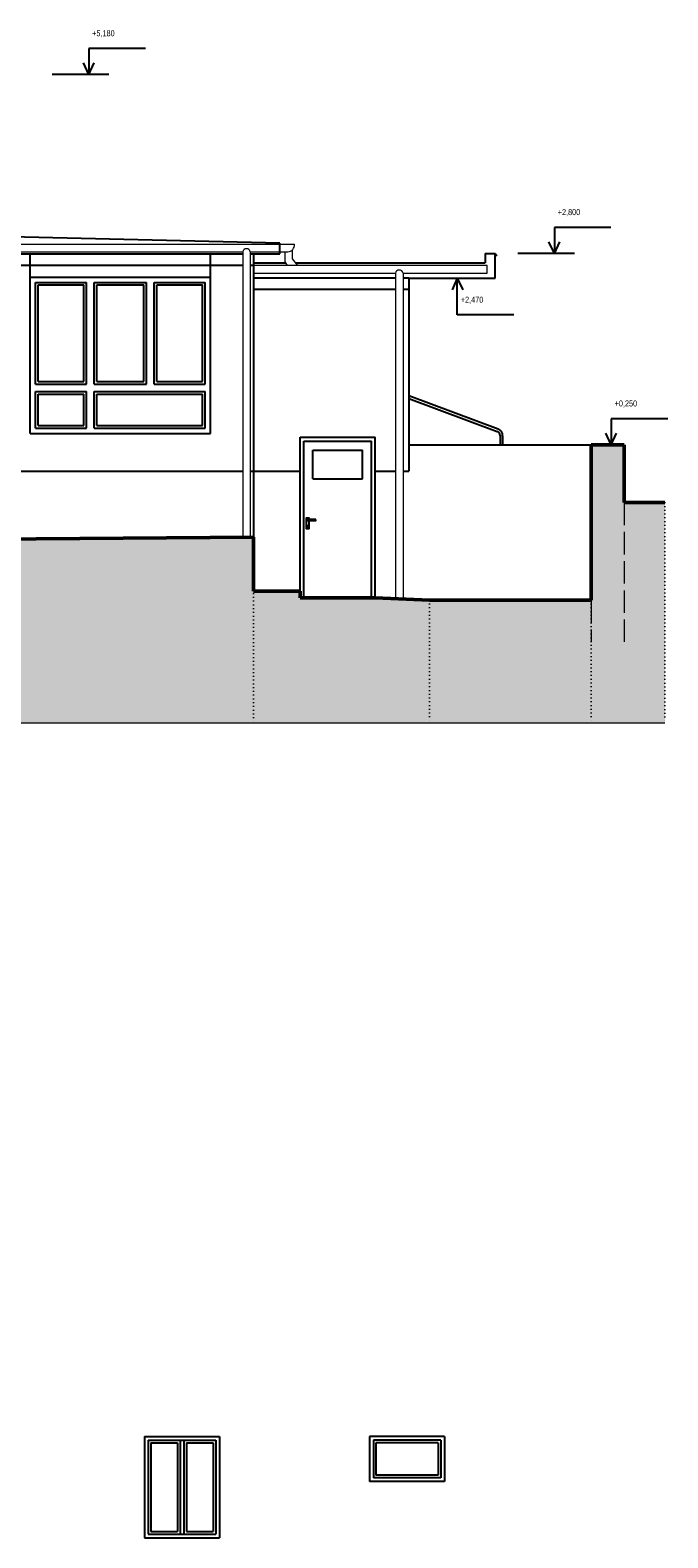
# Model space of a CAD drawing. Header units: millimetres. Extents: x -102573 to 74941, y -50927 to -14280.
# Tile 7 of 16: x -37156 to -28657, y -49877 to -29784. Entities that reach past the tile are written whole.
import ezdxf

# ---------------------------------------------------------------- set-up
doc = ezdxf.new("R2010")
doc.units = ezdxf.units.MM
doc.linetypes.add('Carkovana 2x_1', pattern=[390, 300, -90])
doc.linetypes.add('JIS_08_37', pattern=[50, 0, -50])
doc.layers.add('XR$1$POHLEDY - STÁVAJÍCÍ_1', color=7, linetype='Continuous', lineweight=25)

msp = doc.modelspace()

# ---------------------------------------------------------------- hatches: boundary and pattern name
at = {"layer": 'XR$1$POHLEDY - STÁVAJÍCÍ_1', "linetype": 'Continuous', "lineweight": 25}
h = msp.add_hatch(dxfattribs=at)
h.set_pattern_fill('VZOR', color=8, scale=33000, style=0, pattern_type=2)
h.set_pattern_definition([(0, (66000, 66000), (33000, 33000), [33000, -33000]), (90, (66000, 66000), (-33000, 33000), [33000, -33000])])
h.paths.add_polyline_path([(-32109, -33240), (-32187, -33240), (-32187, -35660), (-32109, -35660)], flags=0)
at = {"layer": 'XR$1$POHLEDY - STÁVAJÍCÍ_1', "linetype": 'Continuous', "lineweight": 13}
msp.add_hatch(color=253, dxfattribs=at).paths.add_polyline_path([(-29239, -37934), (-29239, -35310), (-29679, -35310), (-29679, -37934)])
at = {"layer": 'XR$1$POHLEDY - STÁVAJÍCÍ_1', "linetype": 'Carkovana 2x_1', "lineweight": 50}
msp.add_hatch(color=254, dxfattribs=at).paths.add_polyline_path([(-50887, -39020), (-28697, -39020), (-28697, -36080), (-29239, -36080), (-29239, -37934), (-29679, -37934), (-29679, -37380), (-31835, -37380), (-32559, -37350), (-33559, -37350), (-33559, -37260), (-34179, -37260), (-34179, -36540), (-46304, -36640), (-50887, -37270)])

# ---------------------------------------------------------------- linework, layer by layer
at = {"layer": 'XR$1$POHLEDY - STÁVAJÍCÍ_1', "color": 96, "linetype": 'Continuous', "lineweight": 25}
for p, q in [((-35621, -30029), (-36375, -30029)), ((-36375, -30029), (-36375, -30376)), ((-36375, -30376), (-36447, -30220)), ((-36375, -30376), (-36304, -30220)), ((-36107, -30376), (-36862, -30376)), ((-29416, -32412), (-30170, -32412)), ((-30170, -32412), (-30170, -32760)), ((-30170, -32760), (-30242, -32603)), ((-30170, -32760), (-30099, -32603)), ((-29902, -32760), (-30657, -32760)), ((-31463, -33090), (-31534, -33247)), ((-31463, -33580), (-31463, -33090)), ((-31463, -33090), (-31391, -33247)), ((-30708, -33580), (-31463, -33580)), ((-29412, -35310), (-29484, -35154)), ((-28657, -34962), (-29412, -34962)), ((-29412, -34962), (-29412, -35310)), ((-29412, -35310), (-29340, -35154))]:
    msp.add_line(p, q, dxfattribs=at)
at = {"layer": 'XR$1$POHLEDY - STÁVAJÍCÍ_1', "color": 7, "linetype": 'Continuous', "lineweight": 25}
for p, q in [((-33829, -32621), (-37759, -32530)), ((-33829, -32765), (-33829, -32621)), ((-46160, -32765), (-34322, -32765)), ((-37154, -35160), (-37154, -32765)), ((-34754, -35160), (-34754, -32765)), ((-34222, -32765), (-33829, -32765)), ((-34179, -32765), (-34179, -35660)), ((-34179, -32885), (-33752, -32885)), ((-34179, -32885), (-34179, -32920)), ((-33611, -32885), (-31094, -32885)), ((-31094, -32760), (-31094, -32885)), ((-31094, -32760), (-30959, -32760)), ((-30959, -33090), (-30959, -32760)), ((-30959, -32760), (-30935, -32791)), ((-37154, -33075), (-34754, -33075)), ((-37084, -34500), (-37084, -33145)), ((-37084, -33145), (-36404, -33145)), ((-36404, -34500), (-36404, -33145)), ((-36304, -33145), (-35604, -33145)), ((-36304, -34500), (-36304, -33145)), ((-35604, -34500), (-35604, -33145)), ((-35504, -33145), (-34824, -33145)), ((-35504, -34500), (-35504, -33145)), ((-34824, -34500), (-34824, -33145)), ((-32287, -33090), (-34179, -33090)), ((-32109, -33090), (-32187, -33090)), ((-32109, -33090), (-30959, -33090)), ((-32109, -33090), (-32109, -35310)), ((-37049, -34465), (-37049, -33180)), ((-37049, -33180), (-36439, -33180)), ((-36439, -34465), (-36439, -33180)), ((-36269, -34465), (-36269, -33180)), ((-36269, -33180), (-35639, -33180)), ((-35639, -34465), (-35639, -33180)), ((-35469, -34465), (-35469, -33180)), ((-35469, -33180), (-34859, -33180)), ((-34859, -34465), (-34859, -33180)), ((-37084, -34500), (-36404, -34500)), ((-37049, -34465), (-36439, -34465)), ((-36304, -34500), (-35604, -34500)), ((-36269, -34465), (-35639, -34465)), ((-35504, -34500), (-34824, -34500)), ((-35469, -34465), (-34859, -34465)), ((-37084, -35090), (-37084, -34600)), ((-37084, -34600), (-36404, -34600)), ((-37049, -35055), (-37049, -34635)), ((-37049, -34635), (-36439, -34635)), ((-36439, -35055), (-36439, -34635)), ((-36404, -35090), (-36404, -34600)), ((-36304, -34600), (-34824, -34600)), ((-36304, -35090), (-36304, -34600)), ((-36269, -34635), (-34859, -34635)), ((-36269, -35055), (-36269, -34635)), ((-34859, -35055), (-34859, -34635)), ((-34824, -35090), (-34824, -34600)), ((-32109, -34653), (-30917, -35098)), ((-32109, -34691), (-30931, -35131)), ((-37154, -35160), (-34754, -35160)), ((-37084, -35090), (-36404, -35090)), ((-37049, -35055), (-36439, -35055)), ((-36304, -35090), (-34824, -35090)), ((-36269, -35055), (-34859, -35055)), ((-33559, -35210), (-32559, -35210)), ((-33559, -37350), (-33559, -35210)), ((-33509, -35260), (-32609, -35260)), ((-33509, -37350), (-33509, -35260)), ((-32609, -37350), (-32609, -35260)), ((-32559, -37350), (-32559, -35210)), ((-32109, -35310), (-32109, -35660)), ((-32109, -35310), (-29679, -35310)), ((-30894, -35189), (-30894, -35310)), ((-30859, -35189), (-30859, -35310)), ((-33389, -35380), (-32729, -35380)), ((-33389, -35763), (-33389, -35380)), ((-32729, -35763), (-32729, -35380)), ((-46160, -35660), (-34322, -35660)), ((-34222, -35660), (-33559, -35660)), ((-34179, -35660), (-34179, -36540)), ((-33389, -35763), (-32729, -35763)), ((-32559, -35660), (-32287, -35660)), ((-32187, -35660), (-32109, -35660)), ((-35632, -48527), (-35632, -49877)), ((-35632, -48527), (-34632, -48527)), ((-35582, -48577), (-35582, -49827)), ((-35582, -48577), (-34682, -48577)), ((-35547, -48612), (-35547, -49792)), ((-35547, -48612), (-35192, -48612)), ((-35192, -48612), (-35192, -49792)), ((-35157, -48577), (-35157, -49827)), ((-35107, -48577), (-35107, -49827)), ((-35072, -48612), (-34717, -48612)), ((-35072, -48612), (-35072, -49792)), ((-34717, -48612), (-34717, -49792)), ((-34682, -48577), (-34682, -49827)), ((-34632, -48527), (-34632, -49877)), ((-32632, -48527), (-32632, -49127)), ((-31632, -48527), (-32632, -48527)), ((-32582, -48577), (-32582, -49077)), ((-31682, -48577), (-32582, -48577)), ((-32547, -48612), (-32547, -49042)), ((-31717, -48612), (-32547, -48612)), ((-31717, -48612), (-31717, -49042)), ((-31682, -48577), (-31682, -49077)), ((-31632, -48527), (-31632, -49127)), ((-31632, -49127), (-32632, -49127)), ((-31682, -49077), (-32582, -49077)), ((-31717, -49042), (-32547, -49042)), ((-35582, -49827), (-34682, -49827)), ((-35547, -49792), (-35192, -49792)), ((-35072, -49792), (-34717, -49792)), ((-35632, -49877), (-34632, -49877))]:
    msp.add_line(p, q, dxfattribs=at)
at = {"layer": 'XR$1$POHLEDY - STÁVAJÍCÍ_1', "color": 176, "linetype": 'Continuous', "lineweight": 13}
for p, q in [((-46849, -32637), (-33634, -32637)), ((-46160, -32737), (-34322, -32737)), ((-34322, -32737), (-34322, -36541)), ((-34222, -32737), (-33723, -32737)), ((-34222, -32737), (-34222, -36541)), ((-33764, -32737), (-33764, -32873)), ((-33664, -32715), (-33664, -32832)), ((-31065, -32921), (-34179, -32921)), ((-33764, -32873), (-33732, -32921)), ((-33664, -32832), (-33591, -32921)), ((-31065, -33021), (-31065, -32921)), ((-34179, -33021), (-32287, -33021)), ((-32287, -33021), (-32287, -37365)), ((-32187, -33021), (-31065, -33021)), ((-32187, -33021), (-32187, -37365))]:
    msp.add_line(p, q, dxfattribs=at)
at = {"layer": 'XR$1$POHLEDY - STÁVAJÍCÍ_1', "color": 8, "linetype": 'Continuous', "lineweight": 25}
for p, q in [((-46160, -32915), (-34322, -32915)), ((-34222, -32915), (-34179, -32915)), ((-32287, -33240), (-34179, -33240)), ((-32109, -33240), (-32187, -33240))]:
    msp.add_line(p, q, dxfattribs=at)
at = {"layer": 'XR$1$POHLEDY - STÁVAJÍCÍ_1', "color": 7, "linetype": 'Continuous', "lineweight": 50}
for p, q in [((-29679, -35310), (-29239, -35310)), ((-29679, -37380), (-29679, -35310)), ((-29239, -35310), (-29239, -36080)), ((-29239, -36080), (-28697, -36080)), ((-46304, -36640), (-34179, -36540)), ((-34179, -36540), (-34179, -37260)), ((-34179, -37260), (-33559, -37260)), ((-33559, -37260), (-33559, -37350)), ((-33559, -37350), (-32559, -37350)), ((-33559, -37350), (-32559, -37350)), ((-31835, -37380), (-32559, -37350)), ((-31835, -37380), (-29679, -37380))]:
    msp.add_line(p, q, dxfattribs=at)
at = {"layer": 'XR$1$POHLEDY - STÁVAJÍCÍ_1', "color": 7, "linetype": 'Carkovana 2x_1', "lineweight": 13}
for p, q in [((-29239, -36080), (-29239, -37934)), ((-29679, -37380), (-29679, -37934))]:
    msp.add_line(p, q, dxfattribs=at)
at = {"layer": 'XR$1$POHLEDY - STÁVAJÍCÍ_1', "color": 5, "linetype": 'JIS_08_37', "lineweight": 13}
for p, q in [((-28697, -36080), (-28697, -39020)), ((-34179, -36540), (-34179, -39020)), ((-31835, -37380), (-31835, -39020)), ((-29679, -37380), (-29679, -39020))]:
    msp.add_line(p, q, dxfattribs=at)
at = {"layer": 'XR$1$POHLEDY - STÁVAJÍCÍ_1', "color": 5, "linetype": 'Continuous', "lineweight": 13}
msp.add_line((-28697, -39020), (-50887, -39020), dxfattribs=at)
at = {"layer": 'XR$1$POHLEDY - STÁVAJÍCÍ_1', "color": 7, "linetype": 'Continuous', "lineweight": 25}
msp.add_lwpolyline([(-33438, -36304), (-33438, -36289), (-33479, -36289), (-33479, -36427), (-33438, -36427), (-33438, -36318)], dxfattribs=at)
msp.add_lwpolyline([(-33350, -36304), (-33463, -36304), (-33463, -36318), (-33350, -36318), (-33350, -36304)], close=True, dxfattribs=at)
msp.add_circle((-33458, -36395), 8.3, dxfattribs=at)
at = {"layer": 'XR$1$POHLEDY - STÁVAJÍCÍ_1', "color": 176, "linetype": 'Continuous', "lineweight": 13}
for centre, radius, start, end in [((-34272, -32748), 51.1, 11.6888, 168.3112), ((-33723, -32647), 90, 270, 6.3794), ((-32237, -33032), 51.1, 11.6888, 168.3112)]:
    msp.add_arc(centre, radius, start, end, dxfattribs=at)
at = {"layer": 'XR$1$POHLEDY - STÁVAJÍCÍ_1', "color": 7, "linetype": 'Continuous', "lineweight": 25}
for radius in [65, 100]:
    msp.add_arc((-30959, -35189), radius, 0, 65.6872, dxfattribs=at)

# ---------------------------------------------------------------- texts
at = {"layer": 'XR$1$POHLEDY - STÁVAJÍCÍ_1', "color": 96, "linetype": 'Continuous', "lineweight": 18, "char_height": 80, "attachment_point": 1}
for s, insert, width in [('\\W0.88;+5,180', (-36330, -29785), 393.38), ('\\W0.88;+2,800', (-30125, -32169), 404.93), ('\\W0.88;+2,470', (-31417, -33337), 404.93), ('\\W0.88;+0,250', (-29367, -34719), 404.93)]:
    msp.add_mtext(s, dxfattribs=dict(at, insert=insert, width=width))

doc.saveas('drawing.dxf')
